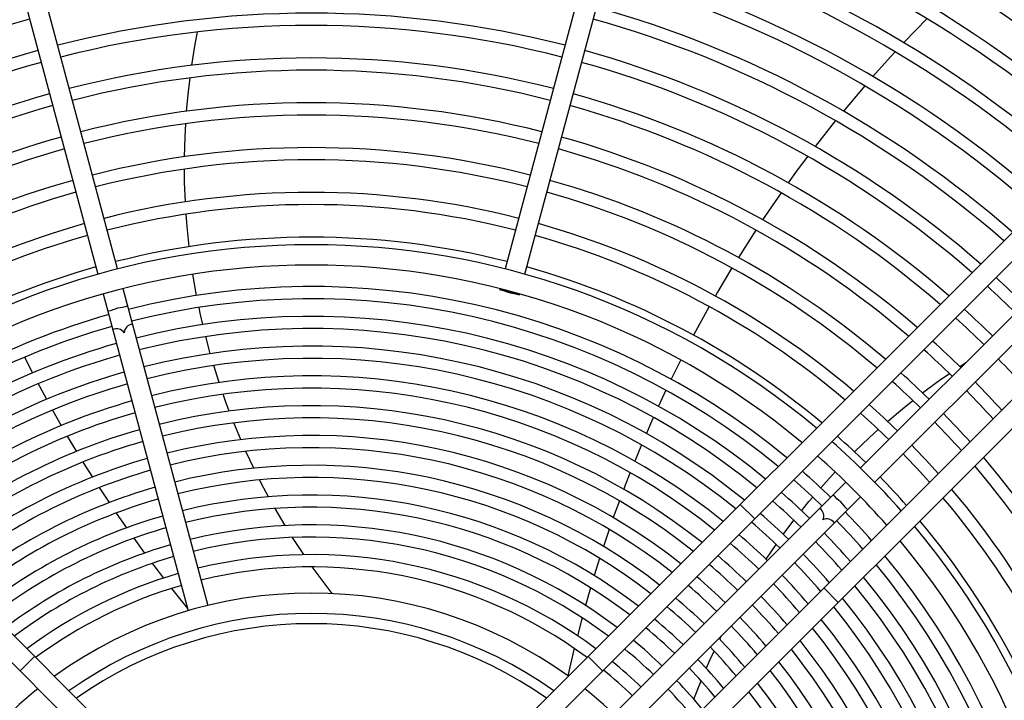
# Model space of a CAD drawing. Header units: centimetres. Extents: x -92429 to 178773, y 2337 to 428125.
# Tile 42 of 138: x 162467 to 162490, y 9054 to 9070. Entities that reach past the tile are written whole.
import ezdxf

# ---------------------------------------------------------------- set-up
doc = ezdxf.new("R2010")
doc.units = ezdxf.units.CM
doc.header["$LTSCALE"] = 50
doc.layers.add('WL_urządzenia', color=1, linetype='Continuous')

msp = doc.modelspace()

# ---------------------------------------------------------------- linework, layer by layer
at = {"layer": 'WL_urządzenia', "color": 1, "linetype": 'Continuous'}
for p, q in [((162469.439, 9063.894, 2170), (162465.552, 9078.401, 2170)), ((162482.139, 9078.401, 2170), (162478.252, 9063.894, 2170)), ((162465.105, 9078.281, 2170), (162468.992, 9063.774, 2170)), ((162478.7, 9063.774, 2170), (162482.587, 9078.281, 2170)), ((162446.282, 9076.346, 2170), (162470.311, 9052.318, 2170)), ((162477.381, 9052.318, 2170), (162501.409, 9076.346, 2170)), ((162469.921, 9052.053, 2170), (162445.955, 9076.019, 2170)), ((162501.737, 9076.019, 2170), (162477.771, 9052.053, 2170)), ((162479.344, 9050.479, 2170), (162503.31, 9074.445, 2170)), ((162503.638, 9074.118, 2170), (162479.609, 9050.089, 2170)), ((162496.951, 9069.987, 2170), (162486.332, 9059.368, 2170)), ((162486.659, 9059.04, 2170), (162497.279, 9069.66, 2170)), ((162487.847, 9069.589, 2170), (162487.318, 9069.043, 2170)), ((162471.196, 9068.96, 2170), (162471.257, 9069.287, 2170)), ((162471.126, 9068.526, 2170), (162471.196, 9068.96, 2170)), ((162487.015, 9068.717, 2170), (162486.617, 9068.274, 2170)), ((162487.124, 9068.835, 2170), (162487.015, 9068.717, 2170)), ((162471.05, 9067.928, 2170), (162471.087, 9068.24, 2170)), ((162486.43, 9068.061, 2170), (162485.945, 9067.486, 2170)), ((162471.009, 9067.483, 2170), (162471.05, 9067.928, 2170)), ((162470.973, 9066.891, 2170), (162470.989, 9067.2, 2170)), ((162485.767, 9067.268, 2170), (162485.303, 9066.679, 2170)), ((162470.961, 9066.447, 2170), (162470.973, 9066.891, 2170)), ((162485.133, 9066.456, 2170), (162484.897, 9066.138, 2170)), ((162470.964, 9065.862, 2170), (162470.96, 9066.166, 2170)), ((162484.897, 9066.138, 2170), (162484.691, 9065.855, 2170)), ((162470.981, 9065.42, 2170), (162470.964, 9065.862, 2170)), ((162484.529, 9065.627, 2170), (162484.109, 9065.013, 2170)), ((162471.02, 9064.858, 2170), (162470.998, 9065.141, 2170)), ((162471.067, 9064.402, 2170), (162471.02, 9064.858, 2170)), ((162483.95, 9064.773, 2170), (162483.556, 9064.154, 2170)), ((162483.955, 9064.78, 2170), (162483.95, 9064.773, 2170)), ((162483.41, 9063.917, 2170), (162483.083, 9063.366, 2170)), ((162471.237, 9063.292, 2170), (162471.153, 9063.773, 2170)), ((162469.559, 9063.447, 2170), (162471.49, 9056.239, 2170)), ((162478.132, 9063.447, 2170), (162478.126, 9063.424, 2170)), ((162483.083, 9063.366, 2170), (162483.033, 9063.279, 2170)), ((162469.112, 9063.327, 2170), (162471.043, 9056.119, 2170)), ((162478.573, 9063.304, 2170), (162478.58, 9063.327, 2170)), ((162471.319, 9062.889, 2170), (162471.291, 9063.019, 2170)), ((162471.378, 9062.628, 2170), (162471.319, 9062.889, 2170)), ((162482.895, 9063.037, 2170), (162482.54, 9062.387, 2170)), ((162471.548, 9061.969, 2170), (162471.445, 9062.357, 2170)), ((162467.321, 9061.885, 2170), (162467.503, 9061.529, 2170)), ((162482.247, 9061.823, 2170), (162482.03, 9061.386, 2170)), ((162471.748, 9061.313, 2170), (162471.627, 9061.699, 2170)), ((162488.591, 9061.675, 2170), (162488.728, 9061.764, 2170)), ((162487.745, 9061.075, 2170), (162488.102, 9061.338, 2170)), ((162488.102, 9061.338, 2170), (162488.355, 9061.516, 2170)), ((162467.632, 9061.281, 2170), (162467.662, 9061.225, 2170)), ((162467.662, 9061.225, 2170), (162467.822, 9060.928, 2170)), ((162481.91, 9061.135, 2170), (162481.74, 9060.772, 2170)), ((162471.904, 9060.862, 2170), (162471.839, 9061.045, 2170)), ((162487.286, 9060.712, 2170), (162487.523, 9060.903, 2170)), ((162467.957, 9060.683, 2170), (162468.155, 9060.333, 2170)), ((162471.979, 9060.661, 2170), (162471.904, 9060.862, 2170)), ((162486.948, 9060.427, 2170), (162487.286, 9060.712, 2170)), ((162481.599, 9060.459, 2170), (162481.464, 9060.15, 2170)), ((162481.625, 9060.518, 2170), (162481.599, 9060.459, 2170)), ((162472.241, 9060.011, 2170), (162472.083, 9060.394, 2170)), ((162486.53, 9060.05, 2170), (162486.739, 9060.242, 2170)), ((162468.296, 9060.09, 2170), (162468.453, 9059.827, 2170)), ((162486.199, 9059.733, 2170), (162486.53, 9060.05, 2170)), ((162468.453, 9059.827, 2170), (162468.503, 9059.743, 2170)), ((162481.354, 9059.893, 2170), (162481.2, 9059.521, 2170)), ((162472.538, 9059.362, 2170), (162472.359, 9059.745, 2170)), ((162468.651, 9059.502, 2170), (162468.866, 9059.158, 2170)), ((162472.768, 9058.907, 2170), (162472.67, 9059.096, 2170)), ((162481.095, 9059.261, 2170), (162480.984, 9058.975, 2170)), ((162485.429, 9058.915, 2170), (162485.756, 9059.277, 2170)), ((162469.02, 9058.92, 2170), (162469.245, 9058.578, 2170)), ((162472.872, 9058.712, 2170), (162472.768, 9058.907, 2170)), ((162486.004, 9059.04, 2170), (162480.728, 9053.764, 2170)), ((162480.984, 9058.975, 2170), (162480.949, 9058.884, 2170)), ((162486.332, 9058.713, 2170), (162481.055, 9053.436, 2170)), ((162485.162, 9058.602, 2170), (162485.248, 9058.704, 2170)), ((162473.248, 9058.058, 2170), (162473.021, 9058.444, 2170)), ((162480.85, 9058.62, 2170), (162480.712, 9058.238, 2170)), ((162483.6, 9058.538, 2170), (162483.928, 9058.21, 2170)), ((162484.993, 9058.395, 2170), (162485.162, 9058.602, 2170)), ((162469.404, 9058.342, 2170), (162469.639, 9058.003, 2170)), ((162480.619, 9057.97, 2170), (162480.488, 9057.583, 2170)), ((162484.578, 9057.855, 2170), (162484.82, 9058.176, 2170)), ((162469.806, 9057.767, 2170), (162470.05, 9057.43, 2170)), ((162473.674, 9057.395, 2170), (162473.416, 9057.787, 2170)), ((162484.185, 9057.293, 2170), (162484.414, 9057.627, 2170)), ((162480.4, 9057.311, 2170), (162480.277, 9056.918, 2170)), ((162470.225, 9057.196, 2170), (162470.26, 9057.149, 2170)), ((162470.26, 9057.149, 2170), (162470.481, 9056.86, 2170)), ((162474.319, 9056.51, 2170), (162473.866, 9057.118, 2170)), ((162470.663, 9056.627, 2170), (162471.028, 9056.173, 2170)), ((162480.194, 9056.641, 2170), (162480.079, 9056.241, 2170)), ((162485.501, 9056.637, 2170), (162485.829, 9056.309, 2170)), ((162480.002, 9055.959, 2170), (162479.987, 9055.903, 2170)), ((162479.987, 9055.903, 2170), (162479.895, 9055.551, 2170)), ((162483.133, 9055.47, 2170), (162483.176, 9055.558, 2170)), ((162467.221, 9054.752, 2170), (162467.549, 9055.08, 2170)), ((162479.824, 9055.264, 2170), (162479.677, 9054.637, 2170)), ((162480.142, 9055.08, 2170), (162480.47, 9054.752, 2170)), ((162482.916, 9055.009, 2170), (162483.005, 9055.202, 2170)), ((162482.827, 9054.807, 2170), (162482.916, 9055.009, 2170)), ((162482.543, 9054.108, 2170), (162482.707, 9054.525, 2170))]:
    msp.add_line(p, q, dxfattribs=at)
for points in [[(162478.573, 9063.304, -0.037253), (162478.352, 9063.372, -0.037253), (162478.126, 9063.424)], [(162478.126, 9063.424, -0.037253), (162478.347, 9063.355)], [(162478.347, 9063.355, -0.037253), (162478.573, 9063.304)], [(162469.665, 9063.05, -0.037253), (162469.439, 9062.999, -0.037253), (162469.218, 9062.93)], [(162469.777, 9062.634, 0.374287), (162469.588, 9062.443, 0.374287), (162469.329, 9062.514)], [(162486.042, 9058.423, -0.037253), (162485.884, 9058.593, -0.037253), (162485.714, 9058.75)], [(162485.736, 9058.117, 0.374287), (162485.477, 9058.186, 0.374287), (162485.409, 9058.445)]]:
    msp.add_lwpolyline(points, format="xyb", dxfattribs=at)
msp.add_circle((162473.846, 9046.554, 2170), 47.277, dxfattribs=at)
for radius, start, end in [(47.277, 319.4416, 310.5584), (42.566, 317.9961, 312.0039), (42.222, 318.0205, 311.9795), (42.012, 318.0356, 311.9644), (30.291, 47.9822, 74.5616), (30.013, 48.0099, 74.5576), (29.272, 48.0861, 74.5464), (28.994, 48.1157, 74.542), (28.253, 48.1975, 74.53), (27.975, 48.2293, 74.5253), (27.234, 48.3173, 74.5124), (26.956, 48.3516, 74.5074), (26.215, 48.4464, 74.4935), (25.937, 48.4834, 74.488), (25.196, 48.586, 74.473), (24.918, 48.626, 74.4671), (24.177, 105.5492, 131.2627), (24.177, 48.7373, 74.4508), (23.158, 75.5734, 104.4266), (23.899, 105.5556, 131.2191), (22.88, 75.5804, 104.4196), (23.899, 48.7809, 74.4444), (23.158, 105.5734, 131.098), (23.158, 48.902, 74.4266), (22.88, 105.5804, 131.0505), (22.139, 75.5998, 104.4002), (22.88, 48.9495, 74.4196), (21.861, 75.6074, 104.3926), (22.139, 105.5998, 130.9181), (22.139, 49.0819, 74.4002), (21.861, 105.6074, 130.8661), (21.12, 75.6287, 104.3713), (21.861, 49.1339, 74.3926), (20.842, 75.6371, 104.3629), (21.12, 105.6287, 130.7208), (21.12, 49.2792, 74.3713), (20.842, 105.6371, 130.6636), (20.101, 75.6606, 104.3394), (20.842, 49.3364, 74.3629), (19.823, 75.6699, 104.3301), (20.101, 105.6606, 130.5034), (20.101, 49.4966, 74.3394), (19.823, 105.6699, 130.4402), (19.082, 75.6959, 104.3041), (19.823, 49.5598, 74.3301), (18.804, 75.7062, 104.2938), (19.082, 105.6959, 130.2628), (19.082, 49.7372, 74.3041), (18.804, 105.7062, 130.1926), (18.063, 75.7351, 104.2649), (18.804, 49.8074, 74.2938), (17.891, 50.0533, 129.9467), (18.063, 105.7351, 129.9949), (17.428, 50.1881, 129.8119), (18.063, 50.0051, 74.2649), (23.158, 45.5734, 47.7533), (16.94, 50.3379, 104.2161), (22.88, 45.5804, 47.7868), (16.662, 50.4272, 104.203), (22.139, 45.5998, 47.8801), (16.94, 105.7839, 129.6621), (16.262, 50.561, 104.1835), (21.861, 45.6074, 47.9168), (16.662, 105.797, 129.5728), (15.984, 50.658, 104.1693), (21.12, 45.6287, 48.0192), (16.262, 105.8165, 129.439), (15.585, 50.8036, 104.148), (20.842, 45.6371, 48.0595), (15.984, 105.8307, 129.342), (15.307, 50.9094, 104.1325), (21.861, 42.0832, 44.3926), (15.585, 105.852, 129.1964), (14.907, 51.0683, 104.1092), (19.823, 45.6699, 48.217), (20.101, 45.6606, 48.1724), (21.12, 41.9808, 44.3713), (15.307, 105.8675, 129.0906), (14.629, 51.1842, 104.0923), (20.842, 41.9405, 44.3629), (14.907, 105.8908, 128.9317), (14.23, 51.3585, 104.0668), (19.082, 45.6959, 48.342), (14.629, 105.9077, 128.8158), (13.951, 51.4858, 104.0482), (18.804, 45.7062, 48.3915), (20.101, 41.8276, 44.3394), (14.23, 105.9332, 128.6415), (19.823, 41.783, 44.3301), (13.552, 51.6778, 104.0201), (18.063, 45.7351, 48.5308), (13.951, 105.9518, 128.5142), (13.274, 51.8184, 103.9996), (17.891, 41.4353, 48.5647), (19.082, 41.658, 44.3041), (13.552, 105.9799, 128.3222), (17.428, 41.3403, 48.6597), (18.804, 41.6085, 44.2938), (20.101, 15.6606, 40.5034), (13.274, 106.0004, 128.1816), (12.874, 52.031, 103.9686), (19.823, 15.6699, 40.4402), (12.596, 52.1871, 103.9458), (16.662, 45.797, 48.8281), (16.94, 45.7839, 48.7652), (18.063, 41.4692, 44.2649), (12.874, 106.0314, 127.969), (19.082, 15.6959, 40.2628), (12.596, 106.0542, 127.8129), (12.197, 52.4238, 103.9113), (16.262, 45.8165, 48.9223), (18.804, 15.7062, 40.1926), (11.919, 52.598, 103.8859), (15.984, 45.8307, 48.9907), (12.197, 106.0887, 127.5762), (15.585, 45.852, 49.0931), (16.94, 41.2348, 44.2161), (11.919, 106.1142, 127.402), (11.519, 52.8631, 103.8472), (15.307, 45.8675, 49.1676), (16.662, 41.1719, 44.203), (17.891, 320.0533, 39.9467), (18.063, 15.7351, 39.9949), (11.241, 53.0589, 103.8187), (14.907, 45.8908, 49.2795), (16.262, 41.0777, 44.1835), (11.519, 106.1528, 127.1369), (14.629, 45.9077, 49.361), (15.984, 41.0093, 44.1693), (17.428, 320.1881, 39.8119), (11.241, 106.1813, 126.9411), (10.842, 53.358, 103.7751), (14.23, 45.9332, 49.4837), (15.585, 40.9069, 44.148), (16.94, 345.7839, 39.6621), (10.563, 53.5797, 103.7429), (13.951, 45.9518, 49.5733), (15.307, 40.8324, 44.1325), (16.662, 345.797, 39.5728), (10.842, 106.2249, 126.642), (13.552, 45.9799, 49.7084), (14.907, 40.7205, 44.1092), (16.262, 345.8165, 39.439), (10.563, 106.2571, 126.4203), (13.274, 46.0004, 49.8073), (14.629, 40.639, 44.0923), (15.984, 345.8307, 39.342), (9.967, 54.0971, 125.9029), (12.874, 46.0314, 49.9568), (14.23, 40.5163, 44.0668), (15.585, 345.852, 39.1964), (12.596, 46.0542, 50.0665), (13.951, 40.4267, 44.0482), (15.307, 345.8675, 39.0906), (9.504, 54.5449, 125.4551), (13.552, 40.2916, 44.0201), (9.27, 54.7878, 125.2122), (11.919, 46.1142, 50.3554), (12.197, 46.0887, 50.2329), (13.274, 40.1927, 43.9996), (14.629, 345.9077, 38.8158), (14.907, 345.8908, 38.9317), (11.519, 46.1528, 50.5417), (12.596, 39.9335, 43.9458), (12.874, 40.0432, 43.9686), (14.23, 345.9332, 38.6415), (11.241, 46.1813, 50.6792), (13.951, 345.9518, 38.5142), (10.842, 46.2249, 50.8892), (12.197, 39.7671, 43.9113), (13.552, 345.9799, 38.3222), (10.563, 46.2571, 51.0448), (11.919, 39.6446, 43.8858), (13.274, 346.0004, 38.1816), (11.519, 39.4583, 43.8472), (12.874, 346.0314, 37.969), (9.967, 128.5921, 141.4079), (9.967, 38.5921, 51.4079), (11.241, 39.3208, 43.8187), (12.596, 346.0542, 37.8129)]:
    msp.add_arc((162473.846, 9046.554, 2170), radius, start, end, dxfattribs=at)

doc.saveas('drawing.dxf')
